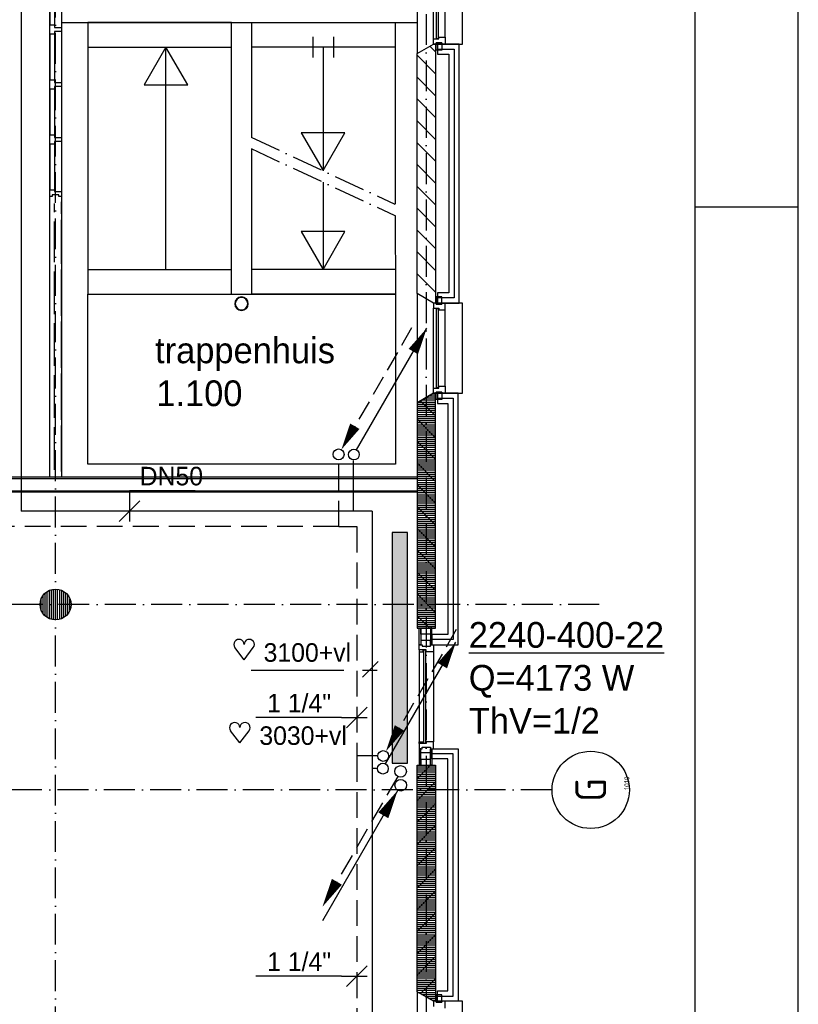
# Model space of a CAD drawing. Extents: x -41378 to 114803, y -24080 to 82188.
# Tile 128 of 137: x 107243 to 114803, y 49745 to 59306. Entities that reach past the tile are written whole.
import ezdxf
from ezdxf.enums import TextEntityAlignment as Align

# ---------------------------------------------------------------- set-up
doc = ezdxf.new("R2010")
doc.units = 0
doc.header["$LTSCALE"] = 50
for name, pattern in [('2322107', [2000, 1000, 1000]), ('2322108', [7, 5, -2]), ('2322134', [45, 40, -5]), ('DASHDOT', [9, 6, -1.5, 0, -1.5])]:
    doc.linetypes.add(name, pattern=pattern)
doc.layers.get('0').update_dxf_attribs({"linetype": 'CONTINUOUS'})
for name, color, linetype in [('00KAD025', 2, 'CONTINUOUS'), ('00KAD070', 5, 'CONTINUOUS'), ('AL$1----_ALGEMEEN', 7, 'CONTINUOUS'), ('AL$7----_STRAMIEN', 1, 'DASHDOT'), ('AL21----_BUITENWAND', 4, 'CONTINUOUS'), ('AL22----_BINNENWAND', 7, 'CONTINUOUS'), ('AL24----_TRAPPEN', 7, 'CONTINUOUS'), ('AL28----_KONSTRUKTIE', 3, 'CONTINUOUS'), ('AL31----_BUITENKOZ', 7, 'CONTINUOUS'), ('AL31---_GLASSOORT', 7, 'CONTINUOUS'), ('AL32----_BINNENKOZ', 7, 'CONTINUOUS'), ('ALN-----_BLOCKNAAM', 2, 'CONTINUOUS'), ('ALXA1---_RASTER50', 12, 'CONTINUOUS'), ('ALXA3---_VOLZWART', 14, 'CONTINUOUS'), ('ALXAA---_GEWBETON', 12, 'CONTINUOUS'), ('ALXAB---_PREFABBETON', 1, 'CONTINUOUS'), ('ALXOU---_GLAS', 7, 'CONTINUOUS'), ('BOUW', 8, 'CONTINUOUS'), ('WI561---', 1, 'CONTINUOUS'), ('WL561---', 4, 'CONTINUOUS'), ('WL561---_AANVOER', 4, 'CONTINUOUS'), ('WL561---_RETOUR', 4, 'CONTINUOUS'), ('WM561---', 1, 'CONTINUOUS'), ('WM570---', 1, 'CONTINUOUS')]:
    doc.layers.add(name, color=color, linetype=linetype)
doc.layers.get('0').freeze()
doc.styles.add('BURO-018', font='BUROFONT.shx', dxfattribs={"height": 90})
doc.styles.add('BURO-025', font='BUROFONT.shx', dxfattribs={"height": 250})
doc.styles.get("Standard").update_dxf_attribs({"font": 'ISOCP'})

# ---------------------------------------------------------------- blocks, each defined once
blk = doc.blocks.new('1010')
at = {"layer": 'AL$7----_STRAMIEN', "color": 7, "linetype": 'CONTINUOUS'}
blk.add_circle((0, 750), 750, dxfattribs=at)
at = {"layer": 'ALN-----_BLOCKNAAM', "linetype": 'CONTINUOUS'}
blk.add_text('1010', height=100, dxfattribs=at).set_placement((0, 0))
blk = doc.blocks.new('2322401')
at = {"color": 0, "linetype": 'CONTINUOUS'}
for p, q in [((-0.5, 0.5, 1), (-0.5, 0.5)), ((-0.5, 0.5, 1), (-0.5, -0.5, 1)), ((0.5, 0.5, 1), (-0.5, 0.5, 1)), ((0.5, 0.5), (-0.5, 0.5)), ((-0.5, 0.5), (-0.5, -0.5)), ((0.5, 0.5, 1), (0.5, 0.5)), ((0.5, -0.5, 1), (0.5, 0.5, 1)), ((0.5, -0.5), (0.5, 0.5)), ((-0.5, -0.5, 1), (-0.5, -0.5)), ((-0.5, -0.5, 1), (0.5, -0.5, 1)), ((-0.5, -0.5), (0.5, -0.5)), ((0.5, -0.5, 1), (0.5, -0.5))]:
    blk.add_line(p, q, dxfattribs=at)
blk = doc.blocks.new('CVHATCH1')
at = {"color": 0, "linetype": 'CONTINUOUS'}
blk.add_solid([(-0.5, -0.5), (0.5, -0.5), (-0.5, 0.5), (0.5, 0.5)], dxfattribs=at)
blk = doc.blocks.new('LDV2108')
at = {"color": 0, "linetype": 'CONTINUOUS'}
for p, q in [((-0.25, -0.433), (-1.187, -2.057)), ((-1.562, -2.706), (-2.5, -4.33)), ((-2.875, -4.98), (-3.812, -6.603)), ((-4.187, -7.253), (-5.125, -8.877)), ((-5.5, -9.526), (-6.437, -11.15))]:
    blk.add_line(p, q, dxfattribs=at)
blk.add_lwpolyline([(-6.75, -11.691, 0, 1, 0), (-5.5, -9.526, 1, 1, 0)], format="xyseb", dxfattribs=at)
blk.add_circle((0, 0), 0.5, dxfattribs=at)
blk = doc.blocks.new('LDV4107')
at = {"color": 0, "linetype": 'CONTINUOUS'}
blk.add_line((-0.25, -0.433), (-6.75, -11.691), dxfattribs=at)
blk.add_lwpolyline([(-0.25, -0.433, 0, 1, 0), (-1.5, -2.598, 1, 1, 0)], format="xyseb", dxfattribs=at)
blk.add_circle((0, 0), 0.5, dxfattribs=at)
blk = doc.blocks.new('LDV1107')
at = {"color": 0, "linetype": 'CONTINUOUS'}
blk.add_line((0.25, 0.433), (6.75, 11.691), dxfattribs=at)
blk.add_lwpolyline([(6.75, 11.691, 0, 1, 0), (5.5, 9.526, 1, 1, 0)], format="xyseb", dxfattribs=at)
blk.add_circle((0, 0), 0.5, dxfattribs=at)
blk = doc.blocks.new('LDV3108')
at = {"color": 0, "linetype": 'CONTINUOUS'}
for p, q in [((6.75, 11.691), (5.813, 10.068)), ((5.438, 9.418), (4.5, 7.794)), ((4.125, 7.145), (3.188, 5.521)), ((2.813, 4.871), (1.875, 3.248)), ((1.5, 2.598), (0.563, 0.974))]:
    blk.add_line(p, q, dxfattribs=at)
blk.add_lwpolyline([(0.25, 0.433, 0, 1, 0), (1.5, 2.598, 1, 1, 0)], format="xyseb", dxfattribs=at)
blk.add_circle((0, 0), 0.5, dxfattribs=at)
blk = doc.blocks.new('CVRINFO2')
at = {"color": 0, "linetype": 'CONTINUOUS', "style": 'BURO-025'}
for tag, p in [('CV_TEXT125', (0, 0)), ('CV_TEXT225', (0, -4.167)), ('CV_TEXT325', (0, -8.333)), ('CV_TEXT425', (0, -12.5))]:
    blk.add_attdef(tag, p, '', height=2.5, dxfattribs=at)
blk = doc.blocks.new('*U325', base_point=(110516.4, 52529.8))
at = {"color": 0, "linetype": 'CONTINUOUS'}
for p, q in [((110616.4, 52629.8), (110416.4, 52429.8)), ((110366.4, 52529.8), (109536.4, 52529.8)), ((110366.4, 52529.8), (110616.4, 52529.8))]:
    blk.add_line(p, q, dxfattribs=at)
at = {"color": 0, "linetype": 'CONTINUOUS', "style": 'BURO-018'}
blk.add_text('1 1/4"', height=180, dxfattribs=at).set_placement((110266.4, 52579.8), align=Align.RIGHT)
blk = doc.blocks.new('*U326', base_point=(110516.4, 50019.4))
at = {"color": 0, "linetype": 'CONTINUOUS'}
for p, q in [((110616.4, 50119.4), (110416.4, 49919.4)), ((110366.4, 50019.4), (109536.4, 50019.4)), ((110366.4, 50019.4), (110616.4, 50019.4))]:
    blk.add_line(p, q, dxfattribs=at)
at = {"color": 0, "linetype": 'CONTINUOUS', "style": 'BURO-018'}
blk.add_text('1 1/4"', height=180, dxfattribs=at).set_placement((110266.4, 50069.4), align=Align.RIGHT)
blk = doc.blocks.new('HART')
at = {"color": 1}
for q in [(-39.7, 52.4), (39.7, 52.4)]:
    blk.add_line((0, 0), q, dxfattribs=at)
for centre, start, end in [((-22.1, 65.7), 0, 217.1867), ((22.1, 65.7), 322.8133, 180)]:
    blk.add_arc(centre, 22.1, start, end, dxfattribs=at)
blk = doc.blocks.new('*U503', base_point=(108307.8, 54534.1))
at = {"color": 0, "linetype": 'CONTINUOUS'}
for p, q in [((108307.8, 54734.1), (108307.8, 54434.1)), ((108307.8, 54734.1), (108947.7, 54734.1)), ((108407.8, 54634.1), (108207.8, 54434.1))]:
    blk.add_line(p, q, dxfattribs=at)
at = {"color": 0, "linetype": 'CONTINUOUS', "style": 'BURO-018'}
blk.add_text('DN50', height=180, dxfattribs=at).set_placement((108407.8, 54784.1))

msp = doc.modelspace()

# ---------------------------------------------------------------- linework, layer by layer
at = {"layer": '00KAD025', "linetype": 'CONTINUOUS'}
for p, q in [((114803.4, -1912.4), (114803.4, 82187.6)), ((113803.4, 57487.6), (114803.4, 57487.6))]:
    msp.add_line(p, q, dxfattribs=at)
at = {"layer": '00KAD070', "linetype": 'CONTINUOUS'}
msp.add_line((113803.4, -912.4), (113803.4, 81187.6), dxfattribs=at)
at = {"layer": 'AL$1----_ALGEMEEN', "color": 8}
msp.add_line((109298.5, 58524.5), (109298.5, 58524.5), dxfattribs=at)
at = {"layer": 'AL$7----_STRAMIEN', "color": 1}
for p, q in [((111191, 80064.7), (111191, 43573)), ((112869.9, 53627.3), (10184, 53627.3)), ((112410.4, 51827.3), (-35182.3, 51827.3))]:
    msp.add_line(p, q, dxfattribs=at)
msp.add_lwpolyline([(107591, 43573), (107591, 80064.7)], dxfattribs=at)
at = {"layer": 'AL21----_BUITENWAND', "color": 8}
for p, q in [((111511, 59069.3), (111301, 59069.3)), ((111301, 59069.3), (111301, 58969.3)), ((111511, 56554.3), (111511, 59069.3)), ((111301, 58969.3), (111411, 58969.3)), ((111411, 58969.3), (111411, 56654.3)), ((111411, 56654.3), (111301, 56654.3)), ((111301, 56654.3), (111301, 56554.3)), ((111301, 56554.3), (111511, 56554.3)), ((111501, 55679.3), (111301, 55679.3)), ((111301, 55679.3), (111301, 55579.3)), ((111501, 53236.3), (111501, 55679.3)), ((111301, 55579.3), (111401, 55579.3)), ((111401, 55579.3), (111401, 53336.3)), ((111401, 53336.3), (111245.5, 53336.3)), ((111245.5, 53336.3), (111245.5, 53236.3)), ((111245.5, 53236.3), (111501, 53236.3)), ((111245.5, 52127.3), (111245.5, 52227.3)), ((111245.5, 52227.3), (111501, 52227.3)), ((111501, 52227.3), (111501, 49775.3)), ((111401, 52127.3), (111245.5, 52127.3)), ((111401, 49875.3), (111401, 52127.3)), ((111301, 49875.3), (111401, 49875.3)), ((111301, 49775.3), (111301, 49875.3)), ((111501, 49775.3), (111301, 49775.3))]:
    msp.add_line(p, q, dxfattribs=at)
at = {"layer": 'AL22----_BINNENWAND', "color": 8}
for p, q in [((105196.3, 54867.3), (111101, 54867.3)), ((111101, 54867.3), (111101, 54717.3)), ((111101, 54717.3), (105196.3, 54717.3))]:
    msp.add_line(p, q, dxfattribs=at)
at = {"layer": 'AL22----_BINNENWAND', "color": 8, "linetype": 'CONTINUOUS'}
for p, q in [((105196.3, 54852.3), (111101, 54852.3)), ((105196.3, 54732.3), (111101, 54732.3))]:
    msp.add_line(p, q, dxfattribs=at)
at = {"layer": 'AL24----_TRAPPEN', "color": 8}
for p, q in [((107903.6, 59279.8), (107903.6, 56639.8)), ((109298.5, 59279.8), (107903.6, 59279.8)), ((109298.5, 56639.8), (109298.5, 59279.8)), ((109495.7, 59279.8), (110887.9, 59279.8)), ((109498.5, 58159.8), (109498.5, 59279.8)), ((109498.5, 59279.8), (110887.9, 59279.8)), ((110887.9, 59279.8), (110889.7, 57515.4)), ((110091.9, 58939.8), (110091.9, 59139.8)), ((110291.9, 58939.8), (110291.9, 59139.8)), ((107903.6, 59039.8), (109298.5, 59039.8)), ((108663.4, 59039.8), (108451.8, 58673.3)), ((108663.4, 56879.8), (108663.4, 59039.8)), ((108875, 58673.3), (108663.4, 59039.8)), ((110887.9, 59039.8), (109495.7, 59039.8)), ((110189.2, 59039.8), (110189.2, 57838.8)), ((108451.8, 58673.3), (108875, 58673.3)), ((110400.8, 58206.4), (109977.5, 58206.4)), ((109977.5, 58206.4), (110189.2, 57839.8)), ((110189.2, 57839.8), (110400.8, 58206.4)), ((109498.5, 56639.8), (109498.5, 58049.5)), ((110189.2, 57728.5), (110189.2, 56881.1)), ((110889.8, 57405.1), (110890.6, 56639.8)), ((110400.7, 57247.4), (109977.4, 57247.4)), ((109977.4, 57247.4), (110189, 56880.9)), ((110189, 56880.9), (110400.7, 57247.4)), ((107903.6, 56879.8), (109298.5, 56879.8)), ((110885.1, 56879.8), (109493, 56879.8)), ((107903.6, 54989.8), (107903.6, 56639.8)), ((107903.6, 56639.8), (110890.6, 56639.8)), ((107903.6, 56639.8), (109298.5, 56639.8)), ((110890.6, 56639.8), (109498.5, 56639.8)), ((110890.6, 56639.8), (110890.6, 54989.8)), ((110890.6, 54989.8), (107903.6, 54989.8))]:
    msp.add_line(p, q, dxfattribs=at)
at = {"layer": 'AL24----_TRAPPEN', "color": 8, "linetype": 'DASHDOT'}
for p, q in [((109490.2, 58163.6), (110885.1, 57515.4)), ((109490.2, 58053.3), (110885.1, 57405.1))]:
    msp.add_line(p, q, dxfattribs=at)
at = {"layer": 'AL28----_KONSTRUKTIE', "color": 8}
for p, q in [((111101, 58977), (111261, 59069.3)), ((111261, 59069.3), (111281, 59069.3)), ((111281, 59069.3), (111281, 56554.3)), ((111101, 56646.7), (111101, 58977)), ((111261, 56554.3), (111101, 56646.7)), ((111281, 56554.3), (111261, 56554.3))]:
    msp.add_line(p, q, dxfattribs=at)
at = {"layer": 'AL28----_KONSTRUKTIE', "color": 8, "linetype": 'CONTINUOUS'}
for p, q in [((111261, 55679.3), (111101, 55587)), ((111281, 55679.3), (111261, 55679.3)), ((111281, 53396.3), (111281, 55679.3)), ((111101, 55587), (111101, 53396.3)), ((111101, 53396.3), (111281, 53396.3)), ((111101, 49867.7), (111101, 52067.3)), ((111101, 52067.3), (111281, 52067.3)), ((111281, 52067.3), (111281, 49775.3)), ((111261, 49775.3), (111101, 49867.7)), ((111281, 49775.3), (111261, 49775.3))]:
    msp.add_line(p, q, dxfattribs=at)
at = {"layer": 'AL28----_KONSTRUKTIE', "color": 8}
msp.add_circle((107591, 53627.3), 150, dxfattribs=at)
for radius, start, end in [(65.7, 0, 180), (60.9, 0, 180), (65.7, 180, 0), (60.9, 180, 0)]:
    msp.add_arc((109397.1, 56547.8), radius, start, end, dxfattribs=at)
at = {"layer": 'AL31----_BUITENKOZ', "color": 8}
for p, q in [((111101, 60036.7), (111101, 58977)), ((111541, 59069.3), (111541, 59944.3)), ((111261, 59119.3), (111261, 59894.3)), ((111375, 59136.3), (111375, 59877.3)), ((111101, 58977), (111261, 59069.3)), ((111261, 59069.3), (111541, 59069.3)), ((111286, 59079.3), (111342, 59079.3)), ((111286, 59008.3), (111286, 59079.3)), ((111342, 59008.3), (111286, 59008.3)), ((111342, 59079.3), (111342, 59008.3)), ((111261, 56554.3), (111101, 56646.7)), ((111101, 56646.7), (111101, 55587)), ((111342, 56615.3), (111286, 56615.3)), ((111286, 56615.3), (111286, 56544.3)), ((111342, 56544.3), (111342, 56615.3)), ((111541, 56554.3), (111261, 56554.3)), ((111261, 55729.3), (111261, 56504.3)), ((111286, 56544.3), (111342, 56544.3)), ((111541, 55679.3), (111541, 56554.3)), ((111375, 55746.3), (111375, 56487.3)), ((111101, 55587), (111261, 55679.3)), ((111261, 55679.3), (111541, 55679.3)), ((111286, 55689.3), (111342, 55689.3)), ((111286, 55618.3), (111286, 55689.3)), ((111342, 55689.3), (111342, 55618.3)), ((111342, 55618.3), (111286, 55618.3)), ((111122, 53169.3), (111122, 52294.3)), ((111261, 53169.3), (111261, 52294.3)), ((111261, 49775.3), (111101, 49867.7)), ((111101, 49867.7), (111101, 48808)), ((111342, 49836.3), (111286, 49836.3)), ((111286, 49836.3), (111286, 49765.3)), ((111342, 49765.3), (111342, 49836.3)), ((111541, 49775.3), (111261, 49775.3)), ((111286, 49765.3), (111342, 49765.3)), ((111541, 48900.3), (111541, 49775.3))]:
    msp.add_line(p, q, dxfattribs=at)
at = {"layer": 'AL31----_BUITENKOZ', "color": 8, "linetype": 'CONTINUOUS'}
for p, q in [((111287, 59889.3), (111287, 59124.3)), ((111308, 59124.3), (111308, 59889.3)), ((111261, 59119.3), (111261, 59119.3)), ((111261, 59119.3), (111312, 59119.3)), ((111261, 59069.3), (111261, 59119.3)), ((111287, 59124.3), (111308, 59124.3)), ((111312, 59119.3), (111312, 59136.3)), ((111312, 59136.3), (111375, 59136.3)), ((111375, 59136.3), (111375, 59136.3)), ((111375, 59136.3), (111375, 59136.3)), ((111375, 59136.3), (111375, 59136.3)), ((111375, 59136.3), (111375, 59136.3)), ((111375, 59136.3), (111375, 59069.3)), ((111286, 59069.3), (111261, 59069.3)), ((111342, 59079.3), (111286, 59079.3)), ((111286, 59079.3), (111286, 59069.3)), ((111286, 59069.3), (111286, 59069.3)), ((111342, 59069.3), (111342, 59079.3)), ((111375, 59069.3), (111342, 59069.3)), ((111286, 56554.3), (111261, 56554.3)), ((111261, 56554.3), (111261, 56504.3)), ((111261, 56504.3), (111261, 56504.3)), ((111261, 56504.3), (111312, 56504.3)), ((111286, 56544.3), (111286, 56554.3)), ((111286, 56554.3), (111286, 56554.3)), ((111342, 56544.3), (111286, 56544.3)), ((111312, 56504.3), (111312, 56487.3)), ((111375, 56554.3), (111342, 56554.3)), ((111342, 56554.3), (111342, 56544.3)), ((111375, 56487.3), (111375, 56554.3)), ((111308, 56499.3), (111287, 56499.3)), ((111287, 56499.3), (111287, 55734.3)), ((111308, 55734.3), (111308, 56499.3)), ((111312, 56487.3), (111375, 56487.3)), ((111375, 56487.3), (111375, 56487.3)), ((111375, 56487.3), (111375, 56487.3)), ((111375, 56487.3), (111375, 56487.3)), ((111375, 56487.3), (111375, 56487.3)), ((111312, 55729.3), (111312, 55746.3)), ((111312, 55746.3), (111375, 55746.3)), ((111375, 55746.3), (111375, 55746.3)), ((111375, 55746.3), (111375, 55746.3)), ((111375, 55746.3), (111375, 55746.3)), ((111375, 55746.3), (111375, 55746.3)), ((111375, 55746.3), (111375, 55679.3)), ((111261, 55729.3), (111261, 55729.3)), ((111261, 55729.3), (111312, 55729.3)), ((111261, 55679.3), (111261, 55729.3)), ((111286, 55679.3), (111261, 55679.3)), ((111342, 55689.3), (111286, 55689.3)), ((111286, 55689.3), (111286, 55679.3)), ((111286, 55679.3), (111286, 55679.3)), ((111287, 55734.3), (111308, 55734.3)), ((111342, 55679.3), (111342, 55689.3)), ((111375, 55679.3), (111342, 55679.3)), ((111122, 53236.3), (111122, 53396.3)), ((111122, 53396.3), (111137, 53396.3)), ((111137, 53396.3), (111230.5, 53396.3)), ((111137, 53340.3), (111137, 53396.3)), ((111137, 53396.3), (111137, 53236.3)), ((111245.5, 53396.3), (111230.5, 53396.3)), ((111230.5, 53396.3), (111230.5, 53236.3)), ((111230.5, 53396.3), (111230.5, 53340.3)), ((111245.5, 53236.3), (111245.5, 53396.3)), ((111230.5, 53340.3), (111137, 53340.3)), ((111230.5, 53277.3), (111137, 53277.3)), ((111137, 53277.3), (111137, 53236.3)), ((111230.5, 53236.3), (111230.5, 53277.3)), ((111137, 53236.3), (111122, 53236.3)), ((111122, 53186.3), (111122, 53236.3)), ((111122, 53236.3), (111128, 53236.3)), ((111160, 53186.3), (111122, 53186.3)), ((111122, 53186.3), (111122, 53169.3)), ((111189, 53186.3), (111122, 53186.3)), ((111122, 53169.3), (111160, 53169.3)), ((111128, 53236.3), (111142, 53236.3)), ((111137, 53236.3), (111151.5, 53236.3)), ((111142, 53236.3), (111142, 53236.3)), ((111142, 53236.3), (111151.5, 53236.3)), ((111151.5, 53236.3), (111151.5, 53222.3)), ((111151.5, 53236.3), (111151.5, 53222.3)), ((111151.5, 53222.3), (111230.5, 53222.3)), ((111151.5, 53222.3), (111231.5, 53222.3)), ((111160, 53169.3), (111160, 53186.3)), ((111189, 53169.3), (111189, 53186.3)), ((111242, 53169.3), (111189, 53169.3)), ((111230.5, 53236.3), (111245.5, 53236.3)), ((111230.5, 53222.3), (111230.5, 53236.3)), ((111230.5, 53236.3), (111230.5, 53236.3)), ((111231.5, 53222.3), (111231.5, 53236.3)), ((111231.5, 53236.3), (111241, 53236.3)), ((111241, 53236.3), (111241, 53236.3)), ((111241, 53236.3), (111255, 53236.3)), ((111250, 53169.3), (111242, 53169.3)), ((111254, 53169.3), (111250, 53169.3)), ((111261, 53169.3), (111254, 53169.3)), ((111255, 53236.3), (111261, 53236.3)), ((111261, 53236.3), (111261, 53217.4)), ((111261, 53217.4), (111261, 53169.3)), ((111122, 52294.3), (111160, 52294.3)), ((111122, 52277.3), (111122, 52294.3)), ((111160, 52277.3), (111122, 52277.3)), ((111122, 52277.3), (111122, 52227.3)), ((111189, 52277.3), (111122, 52277.3)), ((111137, 52227.3), (111122, 52227.3)), ((111122, 52227.3), (111122, 52067.3)), ((111122, 52227.3), (111128, 52227.3)), ((111128, 52227.3), (111142, 52227.3)), ((111137, 52067.3), (111137, 52227.3)), ((111137, 52227.3), (111151.5, 52227.3)), ((111137, 52186.3), (111137, 52227.3)), ((111142, 52227.3), (111142, 52227.3)), ((111142, 52227.3), (111151.5, 52227.3)), ((111151.5, 52227.3), (111151.5, 52241.3)), ((111151.5, 52241.3), (111230.5, 52241.3)), ((111151.5, 52227.3), (111151.5, 52241.3)), ((111151.5, 52241.3), (111231.5, 52241.3)), ((111160, 52294.3), (111160, 52277.3)), ((111242, 52294.3), (111189, 52294.3)), ((111189, 52294.3), (111189, 52277.3)), ((111230.5, 52241.3), (111230.5, 52227.3)), ((111230.5, 52227.3), (111245.5, 52227.3)), ((111230.5, 52067.3), (111230.5, 52227.3)), ((111230.5, 52227.3), (111230.5, 52227.3)), ((111230.5, 52227.3), (111230.5, 52186.3)), ((111231.5, 52241.3), (111231.5, 52227.3)), ((111231.5, 52227.3), (111241, 52227.3)), ((111241, 52227.3), (111241, 52227.3)), ((111241, 52227.3), (111255, 52227.3)), ((111250, 52294.3), (111242, 52294.3)), ((111245.5, 52227.3), (111245.5, 52067.3)), ((111254, 52294.3), (111250, 52294.3)), ((111261, 52294.3), (111254, 52294.3)), ((111255, 52227.3), (111261, 52227.3)), ((111261, 52246.3), (111261, 52294.3)), ((111261, 52227.3), (111261, 52246.3)), ((111230.5, 52186.3), (111137, 52186.3)), ((111230.5, 52123.3), (111137, 52123.3)), ((111137, 52123.3), (111137, 52067.3)), ((111230.5, 52067.3), (111230.5, 52123.3)), ((111122, 52067.3), (111137, 52067.3)), ((111137, 52067.3), (111230.5, 52067.3)), ((111245.5, 52067.3), (111230.5, 52067.3)), ((111286, 49775.3), (111261, 49775.3)), ((111261, 49775.3), (111261, 49725.3)), ((111286, 49765.3), (111286, 49775.3)), ((111286, 49775.3), (111286, 49775.3)), ((111342, 49765.3), (111286, 49765.3)), ((111375, 49775.3), (111342, 49775.3)), ((111342, 49775.3), (111342, 49765.3)), ((111375, 49708.3), (111375, 49775.3))]:
    msp.add_line(p, q, dxfattribs=at)
at = {"layer": 'AL31---_GLASSOORT', "color": 8}
for p, q in [((107648, 59279.8), (111101, 59279.8)), ((109298.5, 59279.8), (109498.5, 59279.8))]:
    msp.add_line(p, q, dxfattribs=at)
at = {"layer": 'AL32----_BINNENKOZ', "color": 8}
for p, q in [((107534, 54867.3), (107534, 60737.3)), ((107648, 60737.3), (107648, 54867.3)), ((107534, 59700.3), (107534, 59256.3)), ((107581, 59700.3), (107581, 59256.3)), ((107648, 59727.3), (107648, 59231.3)), ((107534, 59166.3), (107534, 59256.3)), ((107534, 59256.3), (107581, 59256.3)), ((107581, 59256.3), (107581, 59231.3)), ((107581, 59231.3), (107648, 59231.3)), ((107648, 59191.3), (107581, 59191.3)), ((107581, 59191.3), (107581, 59166.3)), ((107648, 59231.3), (107648, 59191.3)), ((107648, 59193.3), (107648, 58697.3)), ((107534, 59166.3), (107534, 58722.3)), ((107581, 59166.3), (107534, 59166.3)), ((107581, 59166.3), (107581, 58722.3)), ((107534, 58632.3), (107534, 58722.3)), ((107534, 58722.3), (107581, 58722.3)), ((107581, 58722.3), (107581, 58697.3)), ((107534, 58632.3), (107534, 58188.3)), ((107581, 58632.3), (107534, 58632.3)), ((107581, 58697.3), (107648, 58697.3)), ((107648, 58657.3), (107581, 58657.3)), ((107581, 58657.3), (107581, 58632.3)), ((107581, 58632.3), (107581, 58188.3)), ((107648, 58697.3), (107648, 58657.3)), ((107648, 58659.3), (107648, 58163.3)), ((107534, 58098.3), (107534, 58188.3)), ((107534, 58188.3), (107581, 58188.3)), ((107581, 58188.3), (107581, 58163.3)), ((107581, 58163.3), (107648, 58163.3)), ((107648, 58163.3), (107648, 58123.3)), ((107581, 58098.3), (107534, 58098.3)), ((107534, 58098.3), (107534, 57654.3)), ((107648, 58123.3), (107581, 58123.3)), ((107581, 58123.3), (107581, 58098.3)), ((107581, 58098.3), (107581, 57654.3)), ((107648, 58123.3), (107648, 57621.3)), ((107534, 57654.3), (107581, 57654.3)), ((107534, 57587.3), (107534, 57654.3)), ((107581, 57654.3), (107581, 57637.3)), ((107557, 57587.3), (107534, 57587.3)), ((107557, 57604.3), (107557, 57587.3)), ((107624, 57604.3), (107557, 57604.3)), ((107581, 57637.3), (107648, 57637.3)), ((107624, 57587.3), (107624, 57604.3)), ((107648, 57587.3), (107624, 57587.3)), ((107648, 57637.3), (107648, 57587.3)), ((107534, 57436.8), (107534, 57520.3)), ((107581, 57436.8), (107581, 57520.3)), ((107648, 57419.8), (107648, 57537.3)), ((107648, 56934.8), (107648, 57363.8)), ((107534, 56951.8), (107534, 57346.8)), ((107581, 56951.8), (107581, 57346.8)), ((107534, 56447.5), (107534, 56861.8)), ((107581, 56447.5), (107581, 56861.8)), ((107648, 56430.5), (107648, 56878.8)), ((107534, 55943.1), (107534, 56357.5)), ((107581, 55943.1), (107581, 56357.5)), ((107648, 55926.1), (107648, 56374.5)), ((107534, 55438.7), (107534, 55853.1)), ((107581, 55438.7), (107581, 55853.1)), ((107648, 55421.7), (107648, 55870.1)), ((107648, 54917.3), (107648, 55365.7)), ((107534, 54934.3), (107534, 55348.7)), ((107581, 54934.3), (107581, 55348.7))]:
    msp.add_line(p, q, dxfattribs=at)
at = {"layer": 'ALXA1---_RASTER50', "color": 8}
for p, q in [((111216.1, 55653.4), (111281, 55653.4)), ((111250.7, 55673.4), (111281, 55673.4)), ((111101, 55573.4), (111281, 55573.4)), ((111101, 55553.4), (111281, 55553.4)), ((111112.2, 55593.4), (111281, 55593.4)), ((111146.8, 55613.4), (111281, 55613.4)), ((111181.5, 55633.4), (111281, 55633.4)), ((111101, 55533.4), (111281, 55533.4)), ((111101, 55513.4), (111281, 55513.4)), ((111101, 55493.4), (111281, 55493.4)), ((111101, 55473.4), (111281, 55473.4)), ((111101, 55453.4), (111281, 55453.4)), ((111101, 55433.4), (111281, 55433.4)), ((111101, 55413.4), (111281, 55413.4)), ((111101, 55393.4), (111281, 55393.4)), ((111101, 55373.4), (111281, 55373.4)), ((111101, 55353.4), (111281, 55353.4)), ((111101, 55333.4), (111281, 55333.4)), ((111101, 55313.4), (111281, 55313.4)), ((111101, 55293.4), (111281, 55293.4)), ((111101, 55273.4), (111281, 55273.4)), ((111101, 55253.4), (111281, 55253.4)), ((111101, 55233.4), (111281, 55233.4)), ((111101, 55213.4), (111281, 55213.4)), ((111101, 55193.4), (111281, 55193.4)), ((111101, 55173.4), (111281, 55173.4)), ((111101, 55153.4), (111281, 55153.4)), ((111101, 55133.4), (111281, 55133.4)), ((111101, 55113.4), (111281, 55113.4)), ((111101, 55093.4), (111281, 55093.4)), ((111101, 55073.4), (111281, 55073.4)), ((111101, 55053.4), (111281, 55053.4)), ((111101, 55033.4), (111281, 55033.4)), ((111101, 55013.4), (111281, 55013.4)), ((111101, 54993.4), (111281, 54993.4)), ((111101, 54973.4), (111281, 54973.4)), ((111101, 54953.4), (111281, 54953.4)), ((111101, 54933.4), (111281, 54933.4)), ((111101, 54913.4), (111281, 54913.4)), ((111101, 54893.4), (111281, 54893.4)), ((111101, 54873.4), (111281, 54873.4)), ((111101, 54853.4), (111281, 54853.4)), ((111101, 54833.4), (111281, 54833.4)), ((111101, 54813.4), (111281, 54813.4)), ((111101, 54793.4), (111281, 54793.4)), ((111101, 54773.4), (111281, 54773.4)), ((111101, 54753.4), (111281, 54753.4)), ((111101, 54733.4), (111281, 54733.4)), ((111101, 54713.4), (111281, 54713.4)), ((111101, 54693.4), (111281, 54693.4)), ((111101, 54673.4), (111281, 54673.4)), ((111101, 54653.4), (111281, 54653.4)), ((111101, 54633.4), (111281, 54633.4)), ((111101, 54613.4), (111281, 54613.4)), ((111101, 54593.4), (111281, 54593.4)), ((111101, 54573.4), (111281, 54573.4)), ((111101, 54553.4), (111281, 54553.4)), ((111101, 54533.4), (111281, 54533.4)), ((111101, 54513.4), (111281, 54513.4)), ((111101, 54493.4), (111281, 54493.4)), ((111101, 54473.4), (111281, 54473.4)), ((111101, 54453.4), (111281, 54453.4)), ((111101, 54433.4), (111281, 54433.4)), ((111101, 54413.4), (111281, 54413.4)), ((111101, 54393.4), (111281, 54393.4)), ((111101, 54373.4), (111281, 54373.4)), ((111101, 54353.4), (111281, 54353.4)), ((111101, 54333.4), (111281, 54333.4)), ((111101, 54313.4), (111281, 54313.4)), ((111101, 54293.4), (111281, 54293.4)), ((111101, 54273.4), (111281, 54273.4)), ((111101, 54253.4), (111281, 54253.4)), ((111101, 54233.4), (111281, 54233.4)), ((111101, 54213.4), (111281, 54213.4)), ((111101, 54193.4), (111281, 54193.4)), ((111101, 54173.4), (111281, 54173.4)), ((111101, 54153.4), (111281, 54153.4)), ((111101, 54133.4), (111281, 54133.4)), ((111101, 54113.4), (111281, 54113.4)), ((111101, 54093.4), (111281, 54093.4)), ((111101, 54073.4), (111281, 54073.4)), ((111101, 54053.4), (111281, 54053.4)), ((111101, 54033.4), (111281, 54033.4)), ((111101, 54013.4), (111281, 54013.4)), ((111101, 53993.4), (111281, 53993.4)), ((111101, 53973.4), (111281, 53973.4)), ((111101, 53953.4), (111281, 53953.4)), ((111101, 53933.4), (111281, 53933.4)), ((111101, 53913.4), (111281, 53913.4)), ((111101, 53893.4), (111281, 53893.4)), ((111101, 53873.4), (111281, 53873.4)), ((111101, 53853.4), (111281, 53853.4)), ((111101, 53833.4), (111281, 53833.4)), ((111101, 53813.4), (111281, 53813.4)), ((111101, 53793.4), (111281, 53793.4)), ((111101, 53773.4), (111281, 53773.4)), ((111101, 53753.4), (111281, 53753.4)), ((111101, 53733.4), (111281, 53733.4)), ((111101, 53713.4), (111281, 53713.4)), ((111101, 53693.4), (111281, 53693.4)), ((111101, 53673.4), (111281, 53673.4)), ((111101, 53653.4), (111281, 53653.4)), ((111101, 53633.4), (111281, 53633.4)), ((111101, 53613.4), (111281, 53613.4)), ((111101, 53593.4), (111281, 53593.4)), ((111101, 53573.4), (111281, 53573.4)), ((111101, 53553.4), (111281, 53553.4)), ((111101, 53533.4), (111281, 53533.4)), ((111101, 53513.4), (111281, 53513.4)), ((111101, 53493.4), (111281, 53493.4)), ((111101, 53473.4), (111281, 53473.4)), ((111101, 53453.4), (111281, 53453.4)), ((111101, 53433.4), (111281, 53433.4)), ((111101, 53413.4), (111281, 53413.4)), ((111101, 52061.2), (111281, 52061.2)), ((111101, 52041.2), (111281, 52041.2)), ((111101, 52021.2), (111281, 52021.2)), ((111101, 52001.2), (111281, 52001.2)), ((111101, 51981.2), (111281, 51981.2)), ((111101, 51961.2), (111281, 51961.2)), ((111101, 51941.2), (111281, 51941.2)), ((111101, 51921.2), (111281, 51921.2)), ((111101, 51901.2), (111281, 51901.2)), ((111101, 51881.2), (111281, 51881.2)), ((111101, 51861.2), (111281, 51861.2)), ((111101, 51841.2), (111281, 51841.2)), ((111101, 51821.2), (111281, 51821.2)), ((111101, 51801.2), (111281, 51801.2)), ((111101, 51781.2), (111281, 51781.2)), ((111101, 51761.2), (111281, 51761.2)), ((111101, 51741.2), (111281, 51741.2)), ((111101, 51721.2), (111281, 51721.2)), ((111101, 51701.2), (111281, 51701.2)), ((111101, 51681.2), (111281, 51681.2)), ((111101, 51661.2), (111281, 51661.2)), ((111101, 51641.2), (111281, 51641.2)), ((111101, 51621.2), (111281, 51621.2)), ((111101, 51601.2), (111281, 51601.2)), ((111101, 51581.2), (111281, 51581.2)), ((111101, 51561.2), (111281, 51561.2)), ((111101, 51541.2), (111281, 51541.2)), ((111101, 51521.2), (111281, 51521.2)), ((111101, 51501.2), (111281, 51501.2)), ((111101, 51481.2), (111281, 51481.2)), ((111101, 51461.2), (111281, 51461.2)), ((111101, 51441.2), (111281, 51441.2)), ((111101, 51421.2), (111281, 51421.2)), ((111101, 51401.2), (111281, 51401.2)), ((111101, 51381.2), (111281, 51381.2)), ((111101, 51361.2), (111281, 51361.2)), ((111101, 51341.2), (111281, 51341.2)), ((111101, 51321.2), (111281, 51321.2)), ((111101, 51301.2), (111281, 51301.2)), ((111101, 51281.2), (111281, 51281.2)), ((111101, 51261.2), (111281, 51261.2)), ((111101, 51241.2), (111281, 51241.2)), ((111101, 51221.2), (111281, 51221.2)), ((111101, 51201.2), (111281, 51201.2)), ((111101, 51181.2), (111281, 51181.2)), ((111101, 51161.2), (111281, 51161.2)), ((111101, 51141.2), (111281, 51141.2)), ((111101, 51121.2), (111281, 51121.2)), ((111101, 51101.2), (111281, 51101.2)), ((111101, 51081.2), (111281, 51081.2)), ((111101, 51061.2), (111281, 51061.2)), ((111101, 51041.2), (111281, 51041.2)), ((111101, 51021.2), (111281, 51021.2)), ((111101, 51001.2), (111281, 51001.2)), ((111101, 50981.2), (111281, 50981.2)), ((111101, 50961.2), (111281, 50961.2)), ((111101, 50941.2), (111281, 50941.2)), ((111101, 50921.2), (111281, 50921.2)), ((111101, 50901.2), (111281, 50901.2)), ((111101, 50881.2), (111281, 50881.2)), ((111101, 50861.2), (111281, 50861.2)), ((111101, 50841.2), (111281, 50841.2)), ((111101, 50821.2), (111281, 50821.2)), ((111101, 50801.2), (111281, 50801.2)), ((111101, 50781.2), (111281, 50781.2)), ((111101, 50761.2), (111281, 50761.2)), ((111101, 50741.2), (111281, 50741.2)), ((111101, 50721.2), (111281, 50721.2)), ((111101, 50701.2), (111281, 50701.2)), ((111101, 50681.2), (111281, 50681.2)), ((111101, 50661.2), (111281, 50661.2)), ((111101, 50641.2), (111281, 50641.2)), ((111101, 50621.2), (111281, 50621.2)), ((111101, 50601.2), (111281, 50601.2)), ((111101, 50581.2), (111281, 50581.2)), ((111101, 50561.2), (111281, 50561.2)), ((111101, 50541.2), (111281, 50541.2)), ((111101, 50521.2), (111281, 50521.2)), ((111101, 50501.2), (111281, 50501.2)), ((111101, 50481.2), (111281, 50481.2)), ((111101, 50461.2), (111281, 50461.2)), ((111101, 50441.2), (111281, 50441.2)), ((111101, 50421.2), (111281, 50421.2)), ((111101, 50401.2), (111281, 50401.2)), ((111101, 50381.2), (111281, 50381.2)), ((111101, 50361.2), (111281, 50361.2)), ((111101, 50341.2), (111281, 50341.2)), ((111101, 50321.2), (111281, 50321.2)), ((111101, 50301.2), (111281, 50301.2)), ((111101, 50281.2), (111281, 50281.2)), ((111101, 50261.2), (111281, 50261.2)), ((111101, 50241.2), (111281, 50241.2)), ((111101, 50221.2), (111281, 50221.2)), ((111101, 50201.2), (111281, 50201.2)), ((111101, 50181.2), (111281, 50181.2)), ((111101, 50161.2), (111281, 50161.2)), ((111101, 50141.2), (111281, 50141.2)), ((111101, 50121.2), (111281, 50121.2)), ((111101, 50101.2), (111281, 50101.2)), ((111101, 50081.2), (111281, 50081.2)), ((111101, 50061.2), (111281, 50061.2)), ((111101, 50041.2), (111281, 50041.2)), ((111101, 50021.2), (111281, 50021.2)), ((111101, 50001.2), (111281, 50001.2)), ((111101, 49981.2), (111281, 49981.2)), ((111101, 49961.2), (111281, 49961.2)), ((111101, 49941.2), (111281, 49941.2)), ((111101, 49921.2), (111281, 49921.2)), ((111101, 49901.2), (111281, 49901.2)), ((111101, 49881.2), (111281, 49881.2)), ((111112.2, 49861.2), (111281, 49861.2)), ((111146.8, 49841.2), (111281, 49841.2)), ((111181.5, 49821.2), (111281, 49821.2)), ((111216.1, 49801.2), (111281, 49801.2)), ((111250.7, 49781.2), (111281, 49781.2))]:
    msp.add_line(p, q, dxfattribs=at)
at = {"layer": 'ALXA3---_VOLZWART', "color": 8}
for p, q in [((111301, 59019.3), (111461, 59019.3)), ((111461, 59019.3), (111461, 56604.3)), ((111461, 56604.3), (111301, 56604.3)), ((111301, 55629.3), (111451, 55629.3)), ((111451, 55629.3), (111451, 53286.3)), ((111451, 53286.3), (111245.5, 53286.3)), ((111451, 52177.3), (111245.5, 52177.3)), ((111451, 49825.3), (111451, 52177.3)), ((111301, 49825.3), (111451, 49825.3))]:
    msp.add_line(p, q, dxfattribs=at)
at = {"layer": 'ALXAA---_GEWBETON', "color": 8}
for p, q in [((107491, 53515.5), (107491, 53739.1)), ((107511, 53500.4), (107511, 53754.2)), ((107531, 53489.9), (107531, 53764.8)), ((107551, 53482.8), (107551, 53771.9)), ((107571, 53478.7), (107571, 53776)), ((107591, 53477.3), (107591, 53777.3)), ((107611, 53478.7), (107611, 53776)), ((107631, 53482.8), (107631, 53771.9)), ((107651, 53489.9), (107651, 53764.8)), ((107671, 53500.4), (107671, 53754.2)), ((107691, 53515.5), (107691, 53739.1)), ((107451, 53573.5), (107451, 53681.2)), ((107471, 53537.3), (107471, 53717.3)), ((107711, 53537.3), (107711, 53717.3)), ((107731, 53573.5), (107731, 53681.2))]:
    msp.add_line(p, q, dxfattribs=at)
at = {"layer": 'ALXAB---_PREFABBETON', "color": 8}
for p, q in [((111224.7, 59048.4), (111281, 58992.1)), ((111101, 58959.9), (111281, 58779.9)), ((111101, 58747.8), (111281, 58567.8)), ((111101, 58535.7), (111281, 58355.7)), ((111101, 58323.5), (111281, 58143.5)), ((111101, 58111.4), (111281, 57931.4)), ((111101, 57899.3), (111281, 57719.3)), ((111101, 57687.1), (111281, 57507.1)), ((111101, 57475), (111281, 57295)), ((111101, 57262.9), (111281, 57082.9)), ((111101, 57050.7), (111281, 56870.7)), ((111101, 56838.6), (111281, 56658.6)), ((111272.6, 55679.3), (111281, 55670.9)), ((111133.9, 55605.9), (111281, 55458.8)), ((111101, 55426.7), (111281, 55246.7)), ((111101, 55214.5), (111281, 55034.5)), ((111101, 55002.4), (111281, 54822.4)), ((111101, 54790.3), (111281, 54610.3)), ((111101, 54578.2), (111281, 54398.2)), ((111101, 54366), (111281, 54186)), ((111101, 54153.9), (111281, 53973.9)), ((111101, 53941.8), (111281, 53761.8)), ((111101, 53729.6), (111281, 53549.6)), ((111101, 53517.5), (111222.2, 53396.3)), ((111101, 51937.2), (111231.2, 52067.3)), ((111101, 51725), (111281, 51905)), ((111101, 51512.9), (111281, 51692.9)), ((111101, 51300.8), (111281, 51480.8)), ((111101, 51088.6), (111281, 51268.6)), ((111101, 50876.5), (111281, 51056.5)), ((111101, 50664.4), (111281, 50844.4)), ((111101, 50452.3), (111281, 50632.3)), ((111101, 50240.1), (111281, 50420.1)), ((111101, 50028), (111281, 50208)), ((111133.9, 49848.7), (111281, 49995.9)), ((111272.6, 49775.3), (111281, 49783.7))]:
    msp.add_line(p, q, dxfattribs=at)
at = {"layer": 'ALXOU---_GLAS', "color": 8}
for p, q in [((111185, 53182.3), (111163, 53182.3)), ((111163, 53182.3), (111163, 52281.3)), ((111185, 52281.3), (111185, 53182.3)), ((111163, 52281.3), (111185, 52281.3))]:
    msp.add_line(p, q, dxfattribs=at)
at = {"layer": 'WL561---_AANVOER', "linetype": '2322107'}
for p, q in [((107258.5, 60315.6), (107258.5, 54534.1)), ((110485.4, 54534.1), (110485.4, 55026.7)), ((110485.4, 54534.1), (107258.5, 54534.1)), ((110666.7, 54534.1), (110485.4, 54534.1)), ((110666.7, 54534.1), (110666.7, 52033.7)), ((110717, 52033.7), (110666.7, 52033.7)), ((110666.7, 52033.7), (110666.7, 45271.4))]:
    msp.add_line(p, q, dxfattribs=at)
at = {"layer": 'WL561---_RETOUR', "linetype": '2322108'}
for p, q in [((110342.5, 54383.8), (110342.5, 55036.3)), ((110342.5, 54383.8), (107108.1, 54383.8)), ((110342.5, 54383.8), (110516.4, 54383.8)), ((110516.4, 54383.8), (110516.4, 52156.4)), ((110720.3, 52156.4), (110516.4, 52156.4)), ((110516.4, 52156.4), (110516.4, 45421.8))]:
    msp.add_line(p, q, dxfattribs=at)
at = {"layer": 'WM561---'}
for p, q in [((110572.7, 52922.4), (110724.1, 53073.8)), ((110388.8, 52987.3), (109490.9, 52987.3)), ((110713.3, 52987.3), (110572.7, 52987.3))]:
    msp.add_line(p, q, dxfattribs=at)

# ---------------------------------------------------------------- block references
at = {"layer": 'AL$7----_STRAMIEN'}
ref = msp.add_blockref('1010', (113162.9, 51827.3), dxfattribs=dict(at, xscale=0.5, yscale=0.5, zscale=0.5, rotation=90))
ref.add_attrib('STR-NAAM', 'G', dxfattribs={"color": 3, "linetype": 'CONTINUOUS', "height": 300, "rotation": 90}).set_placement((112787.9, 51827.3), align=Align.MIDDLE)
at = {"layer": 'WI561---'}
ref = msp.add_blockref('CVRINFO2', (111603.4, 53207.1), dxfattribs=dict(at, xscale=100, yscale=100, zscale=100))
ref.add_attrib('CV_TEXT125', '%%u2240-400-22', (111603.4, 53207.1), dxfattribs={"layer": '0', "color": 2, "linetype": 'CONTINUOUS', "height": 250, "style": 'BURO-025'})
ref.add_attrib('CV_TEXT225', 'Q=4173 W', (111603.4, 52790.4), dxfattribs={"layer": '0', "color": 2, "linetype": 'CONTINUOUS', "height": 250, "style": 'BURO-025'})
ref.add_attrib('CV_TEXT325', 'ThV=1/2', (111603.4, 52373.7), dxfattribs={"layer": '0', "color": 2, "linetype": 'CONTINUOUS', "height": 250, "style": 'BURO-025'})
at = {"layer": 'WL561---', "xscale": 2240, "yscale": 150, "rotation": 270.0000000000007}
for name, zscale in [('2322401', 400), ('2322401', 400), ('CVHATCH1', 2240), ('CVHATCH1', 2240)]:
    msp.add_blockref(name, (110934.2, 53207.1), dxfattribs=dict(at, zscale=zscale))
at = {"layer": 'WL561---_AANVOER', "color": 2}
for name, p, xscale, yscale, zscale in [('LDV1107', (110487.5, 55083.2), 105, 105, 105), ('LDV1107', (110769.5, 52033.7), 105, 105, 105), ('LDV4107', (110942.5, 51872.3), 112.5, 112.5, 112.5)]:
    msp.add_blockref(name, p, dxfattribs=dict(at, xscale=xscale, yscale=yscale, zscale=zscale))
at = {"layer": 'WL561---_RETOUR', "color": 2}
for name, p, xscale, yscale, zscale in [('LDV3108', (110339.7, 55085.2), 105, 105, 105), ('LDV3108', (110772.8, 52156.4), 105, 105, 105), ('LDV2108', (110941.7, 52006.9), 112.5, 112.5, 112.5)]:
    msp.add_blockref(name, p, dxfattribs=dict(at, xscale=xscale, yscale=yscale, zscale=zscale))
at = {"layer": 'WM561---', "linetype": '2322134'}
msp.add_blockref('*U503', (108307.8, 54534.1), dxfattribs=at)
at = {"layer": 'WM561---'}
for name, p in [('*U325', (110516.4, 52529.8)), ('*U326', (110516.4, 50019.4))]:
    msp.add_blockref(name, p, dxfattribs=at)
at = {"layer": 'WM570---', "xscale": 2.25, "yscale": 2.25, "zscale": 2.25}
for p in [(109421.9, 53091.4), (109380.6, 52284.2)]:
    msp.add_blockref('HART', p, dxfattribs=at)

# ---------------------------------------------------------------- texts
at = {"layer": 'BOUW', "style": 'BURO-025'}
for s, p in [('trappenhuis', (108557.6, 55970)), ('1.100', (108569.4, 55553.2))]:
    msp.add_text(s, height=250, dxfattribs=at).set_placement(p)
at = {"layer": 'WM570---', "color": 1, "style": 'BURO-018'}
for s, p in [('3100+vl', (109611.3, 53071.3)), ('3030+vl', (109570, 52264.2))]:
    msp.add_text(s, height=180, dxfattribs=at).set_placement(p)

doc.saveas('drawing.dxf')
